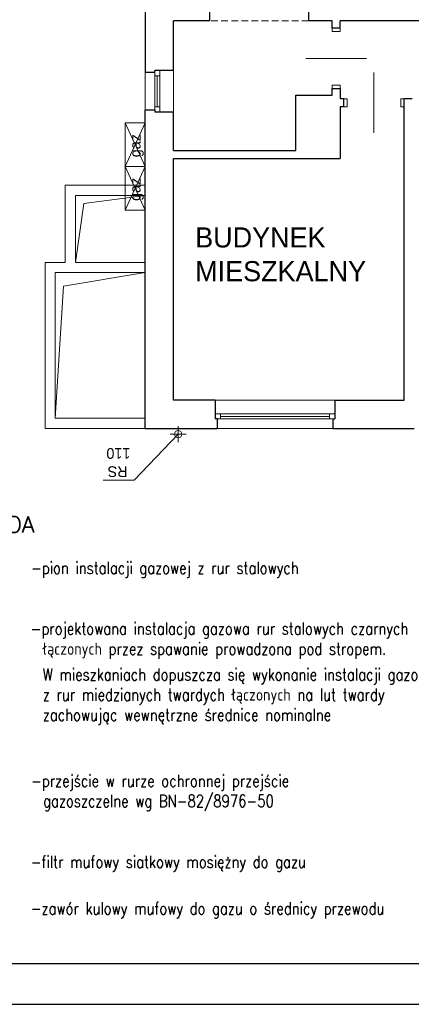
# Model space of a CAD drawing. Extents: x -220425 to -32551, y -64521 to 77206.
# Tile 4 of 59: x -199119 to -193297, y -18591 to -3929. Entities that reach past the tile are written whole.
import ezdxf

# ---------------------------------------------------------------- set-up
doc = ezdxf.new("R2010")
doc.units = 0
doc.header["$MEASUREMENT"] = 0
doc.set_wipeout_variables(frame=1)
doc.linetypes.add('Krawędzie ukryte', pattern=[150, 100, -50])
for name, color, linetype, lineweight in [('#ks', 34, 'Continuous', 30), ('INWENT OPISY_Nr_Pióra__21', 7, 'Continuous', 9), ('INWENT RURY SPUSTOWE_Nr_Pióra__21', 7, 'Continuous', 9), ('INWENT WYPOSAŻENIE_Nr_Pióra__21', 7, 'Continuous', 9), ('INWENT. DRZWI_Nr_Pióra__5', 7, 'Continuous', 13), ('INWENT. OKNA_Nr_Pióra__5', 7, 'Continuous', 13), ('INWENT.ŚCIANY_Nr_Pióra__1', 7, 'Continuous', 25), ('INWENT.ŚCIANY_Nr_Pióra__5', 7, 'Continuous', 13), ('Istniejące stropy_Nr_Pióra__5', 7, 'Continuous', 13)]:
    doc.layers.add(name, color=color, linetype=linetype, lineweight=lineweight)
for name, color, linetype in [('#opis', 3, 'Continuous'), ('#opisy', 252, 'Continuous'), ('Drzwi ArchiCAD', 7, 'Continuous')]:
    doc.layers.add(name, color=color, linetype=linetype)
doc.styles.add('GENERATED_STYLE_6', font='txt')
doc.styles.add('ROMANS', font='romans.shx', dxfattribs={"width": 0.85, "height": 0.11})

# ---------------------------------------------------------------- blocks, each defined once
blk = doc.blocks.new('A$C382C6C0C')
at = {"layer": '#ks', "color": 7, "lineweight": -3}
for p, q in [((0, -2848), (3890.5, -2848)), ((-248.5, -2909), (3951.5, -2909))]:
    blk.add_line(p, q, dxfattribs=at)
blk = doc.blocks.new('A$C68B6B573')
at = {"layer": 'INWENT RURY SPUSTOWE_Nr_Pióra__21', "color": 252, "linetype": 'Continuous'}
for p, q in [((490, 35), (490, -205)), ((-165, -771), (490, -85)), ((610, -85), (370, -85)), ((-628, -771), (-165, -771))]:
    blk.add_line(p, q, dxfattribs=at)
blk.add_circle((490, -85), 55, dxfattribs=at)
at = {"layer": 'INWENT WYPOSAŻENIE_Nr_Pióra__21', "color": 252, "linetype": 'Continuous'}
for p, q in [((-300, 3900), (0, 4550)), ((0, 3900), (-300, 4550)), ((-300, 4550), (-300, 3250)), ((0, 4550), (-300, 4550)), ((0, 3250), (0, 4550)), ((-300, 3250), (0, 3900)), ((0, 3900), (-300, 3900)), ((0, 3250), (-300, 3900)), ((-300, 3250), (0, 3250))]:
    blk.add_line(p, q, dxfattribs=at)
at = {"layer": 'INWENT. DRZWI_Nr_Pióra__5', "color": 252, "linetype": 'Continuous'}
for p, q in [((2780, 5910), (2780, 5960)), ((2900, 5910), (2780, 5910)), ((2900, 5960), (2900, 5910)), ((3290, 5510), (2390, 5510)), ((3400, 5300), (3400, 4400)), ((2900, 5110), (2780, 5110)), ((2780, 5110), (2780, 5060)), ((2900, 5060), (2900, 5110)), ((2950, 4910), (3000, 4910)), ((3000, 4910), (3000, 4790)), ((3800, 4910), (3800, 4790)), ((3850, 4910), (3800, 4910)), ((3000, 4790), (2950, 4790)), ((3800, 4790), (3850, 4790))]:
    blk.add_line(p, q, dxfattribs=at)
at = {"layer": 'INWENT. OKNA_Nr_Pióra__5', "color": 252, "linetype": 'Continuous'}
for p, q in [((0, 4740), (0, 5300)), ((140, 4710), (140, 5330)), ((215, 4710), (215, 5330)), ((420, 4710), (420, 5330)), ((215, 5250), (140, 5250)), ((178, 4790), (178, 5250)), ((215, 4790), (140, 4790)), ((2820, 420), (1040, 420)), ((2820, 215), (1040, 215)), ((1120, 215), (1120, 140)), ((2740, 178), (1120, 178)), ((2740, 215), (2740, 140)), ((2820, 140), (1040, 140)), ((2790, 0), (1070, 0))]:
    blk.add_line(p, q, dxfattribs=at)
at = {"layer": 'INWENT.ŚCIANY_Nr_Pióra__1', "color": 252, "linetype": 'Continuous'}
for p, q in [((960, 6070), (960, 6710)), ((2430, 6070), (2430, 6710)), ((0, 6290), (0, 5300)), ((420, 5330), (420, 6070)), ((960, 6070), (420, 6070)), ((2780, 6070), (2430, 6070)), ((2780, 5960), (2780, 6070)), ((2900, 5960), (2900, 6070)), ((4370, 6070), (2900, 6070)), ((2900, 5960), (2780, 5960)), ((140, 5300), (0, 5300)), ((420, 5330), (140, 5330)), ((140, 5300), (140, 5330)), ((2780, 4960), (2780, 5060)), ((2780, 5060), (2900, 5060)), ((2900, 5060), (2900, 4910)), ((2240, 4140), (2240, 4960)), ((2240, 4960), (2780, 4960)), ((2950, 4910), (2900, 4910)), ((2950, 4910), (2950, 4790)), ((3850, 420), (3850, 4910)), ((3970, 4910), (3850, 4910)), ((140, 4740), (0, 4740)), ((0, 0), (0, 4740)), ((140, 4740), (140, 4710)), ((420, 4710), (140, 4710)), ((420, 4140), (420, 4710)), ((2900, 4790), (2900, 4020)), ((2950, 4790), (2900, 4790)), ((420, 4140), (2240, 4140)), ((420, 420), (420, 4020)), ((420, 4020), (2900, 4020)), ((1040, 420), (420, 420)), ((1040, 420), (1040, 140)), ((2820, 420), (2820, 140)), ((2820, 420), (3850, 420)), ((0, 0), (1070, 0)), ((1070, 140), (1040, 140)), ((1070, 140), (1070, 0)), ((2790, 140), (2790, 0)), ((2790, 140), (2820, 140)), ((2790, 0), (4000, 0))]:
    blk.add_line(p, q, dxfattribs=at)
at = {"layer": 'INWENT.ŚCIANY_Nr_Pióra__5', "color": 252, "linetype": 'Continuous'}
for p, q in [((0, 3620), (-1190, 3620)), ((-1190, 3620), (-1190, 2470)), ((-1040, 3470), (-1040, 2470)), ((0, 3470), (-1040, 3470)), ((0, 3470), (-914, 3349)), ((-914, 3349), (-1040, 2470)), ((-1490, 2470), (-1490, 0)), ((-1190, 2470), (-1490, 2470)), ((0, 2470), (-1040, 2470)), ((-1340, 2320), (-1340, 150)), ((0, 2320), (-1340, 2320)), ((0, 2320), (-1214, 2116)), ((-1214, 2116), (-1340, 150)), ((-1340, 150), (0, 150)), ((-1490, 0), (0, 0))]:
    blk.add_line(p, q, dxfattribs=at)
at = {"layer": 'Istniejące stropy_Nr_Pióra__5', "color": 252, "linetype": 'Krawędzie ukryte'}
blk.add_line((2430, 6070), (960, 6070), dxfattribs=at)
at = {"layer": 'INWENT OPISY_Nr_Pióra__21', "color": 252, "linetype": 'Continuous', "style": 'GENERATED_STYLE_6'}
for p in [(-70, 4038), (-70, 3388)]:
    blk.add_text('gaz', height=160, rotation=90, dxfattribs=at).set_placement(p)
for s, p in [('BUDYNEK', (742, 2694)), ('MIESZKALNY', (742, 2191))]:
    blk.add_text(s, height=300, dxfattribs=at).set_placement(p)
at = {"layer": 'INWENT RURY SPUSTOWE_Nr_Pióra__21', "color": 252, "linetype": 'Continuous', "style": 'GENERATED_STYLE_6'}
for s, p in [('110', (-221, -293)), ('RS', (-263, -564))]:
    blk.add_text(s, height=160, rotation=180, dxfattribs=at).set_placement(p)

msp = doc.modelspace()

# ---------------------------------------------------------------- linework, layer by layer
at = {"layer": 'Drzwi ArchiCAD'}
for q in [(-197252.38, -9008.934), (-196431.83, -10015.148)]:
    msp.add_line((-197252.38, -10015.148), q, dxfattribs=at)

# ---------------------------------------------------------------- block references
msp.add_blockref('A$C68B6B573', (-197252.38, -10015.148), dxfattribs=at)

# ---------------------------------------------------------------- next in the draw order: wipeouts: each hides what was drawn before it
msp.add_wipeout([(-200658.846, -11027.555), (-183525.651, -11027.555), (-183525.651, -17981.116), (-200875.213, -17981.116)]).dxf.layer = 'Drzwi ArchiCAD'

# ---------------------------------------------------------------- next in the draw order: block references
at = {"layer": '#ks', "color": 1, "lineweight": 35, "xscale": 10, "yscale": 10, "zscale": 10}
msp.add_blockref('A$C382C6C0C', (-200875.213, 10498.884), dxfattribs=at)

# ---------------------------------------------------------------- next in the draw order: texts
at = {"layer": '#opis', "color": 7, "style": 'ROMANS'}
msp.add_text('LEGENDA', height=240, dxfattribs=at).set_placement((-200310.059, -11565.991))
at = {"layer": '#opisy', "color": 7, "char_height": 180, "attachment_point": 1, "style": 'ROMANS'}
for s, insert, width in [('\\pxi-0.0011111,l0.0011111;{\\W0.8;-pion instalacji gazowej z rur stalowych}', (-198951.534, -12002.086), 4815.16473), ('\\pxi-1,l1;{\\W0.8;-projektowana instalacja gazowa rur stalowych czarnych łączonych przez \\C0;spawanie prowadzona pod stropem.^J\\H0.27778x;\\P\\pi0;\\H3.6x;W mieszkaniach dopuszcza się wykonanie instalacji gazowej z rur miedzianych twardych łączonych na lut twardy zachowując wewnętrzne średnice nominalne}', (-198956.842, -12906.099), 6582.6006), ('\\pxi-1,l1;{\\W0.8;-przejście w rurze ochronnej przejście gazoszczelne wg BN-82/8976-50}', (-198951.534, -15173.087), 4569.48601), ('\\pxi-0.055556,l0.055556;{\\W0.8;-filtr mufowy siatkowy mosiężny do gazu}', (-198956.066, -16379.064), 5125.04848), ('\\pxi-1,l1;{\\W0.8;-zawór kulowy mufowy do gazu o średnicy przewodu}', (-198956.066, -17072.451), 6047.24787)]:
    msp.add_mtext(s, dxfattribs=dict(at, insert=insert, width=width))

doc.saveas('drawing.dxf')
